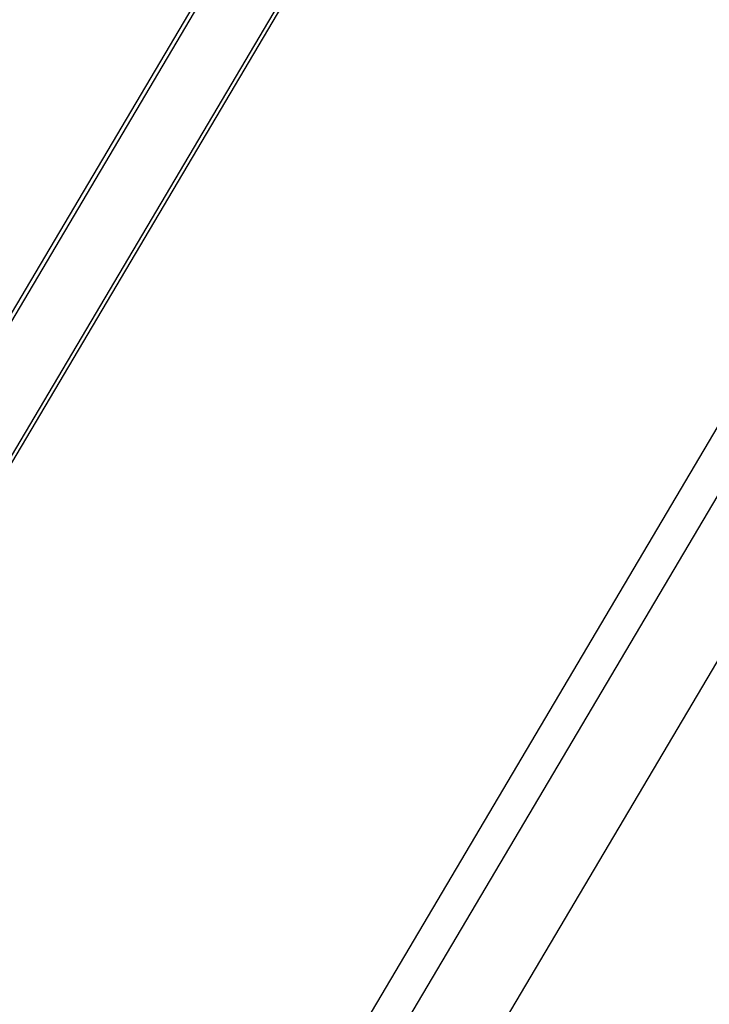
# Model space of a CAD drawing. Header units: millimetres. Extents: x -2787 to 4673, y -54 to 2046.
# Tile 114 of 124: x 4026 to 4092, y 728 to 822. Entities that reach past the tile are written whole.
import ezdxf

# ---------------------------------------------------------------- set-up
doc = ezdxf.new("R2010")
doc.units = ezdxf.units.MM
doc.header["$LTSCALE"] = 81.675
doc.layers.get('0').update_dxf_attribs({"linetype": 'CONTINUOUS'})

msp = doc.modelspace()

# ---------------------------------------------------------------- linework, layer by layer
at = {"color": 3}
for p, q in [((4161.676, 900.225), (4028.351, 674.676)), ((4165.35, 899.844), (4030.133, 671.094)), ((4011.017, 770.667), (4081.669, 890.19)), ((4082.018, 890.052), (4011.366, 770.528)), ((4033.58, 661.027), (4168.797, 889.777)), ((4016.717, 766.643), (4087.369, 886.166)), ((4087.588, 885.892), (4016.936, 766.368))]:
    msp.add_line(p, q, dxfattribs=at)

doc.saveas('drawing.dxf')
